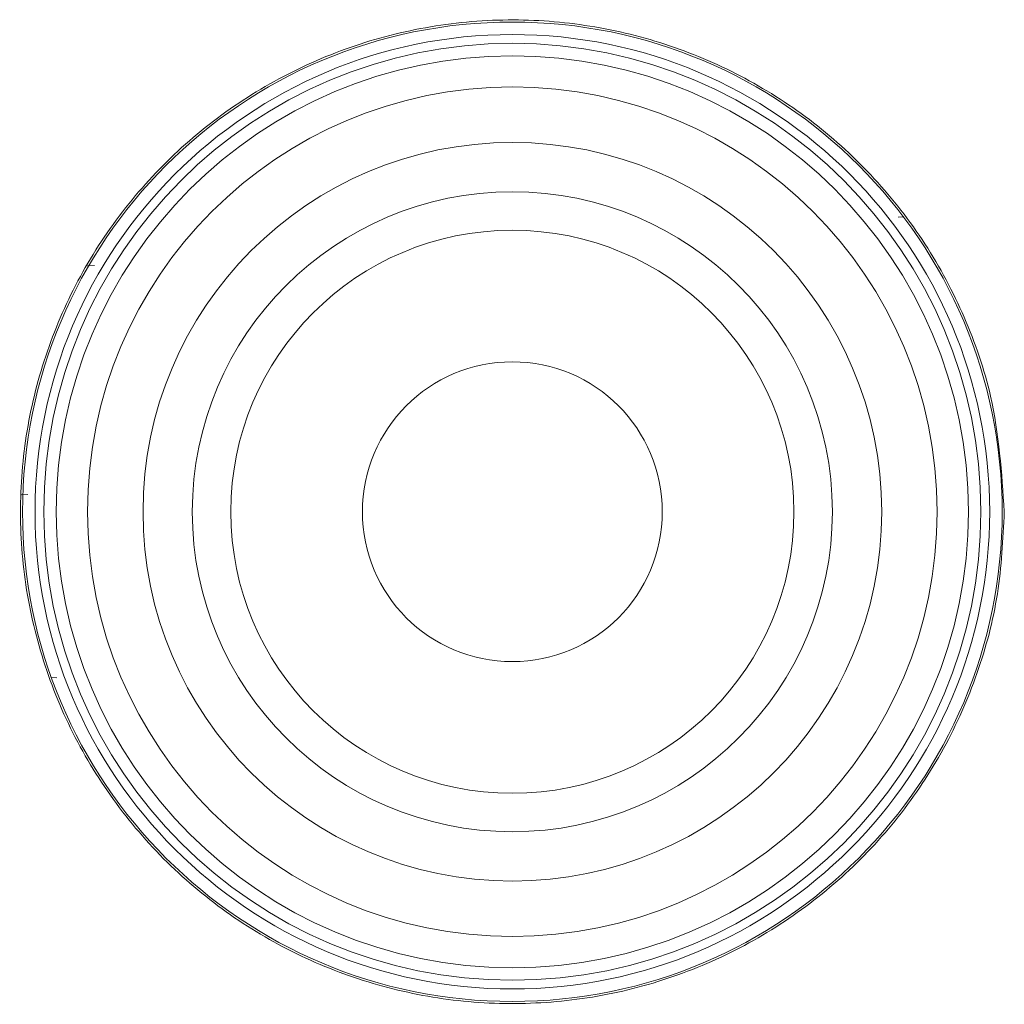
# Model space of a CAD drawing. Header units: inches. Extents: x 1.3 to 19.7, y 2.7 to 15.7.
# Tile 22 of 27: x 18.259 to 18.653, y 9.455 to 9.849. Entities that reach past the tile are written whole.
import ezdxf

# ---------------------------------------------------------------- set-up
doc = ezdxf.new("R2010")
doc.units = ezdxf.units.IN
doc.header["$MEASUREMENT"] = 0

msp = doc.modelspace()

# ---------------------------------------------------------------- linework, layer by layer
at = {"color": 7, "linetype": 'Continuous', "lineweight": 15}
for p, q in [((18.61303, 9.76979), (18.61078, 9.76965)), ((18.28917, 9.7503), (18.28633, 9.75012)), ((18.25992, 9.65841), (18.26249, 9.65858)), ((18.27174, 9.58538), (18.27407, 9.58524))]:
    msp.add_line(p, q, dxfattribs=at)
for radius in [0.196, 0.191, 0.1875, 0.1825, 0.17, 0.14779, 0.12806, 0.11267, 0.06]:
    msp.add_circle((18.45639, 9.6517), radius, dxfattribs=at)
msp.add_open_spline([(18.65324, 9.6517), (18.6527, 9.64071), (18.65161, 9.61873), (18.64313, 9.58669), (18.62974, 9.55654), (18.61148, 9.52895), (18.58878, 9.50481), (18.56229, 9.48463), (18.53266, 9.46924), (18.50089, 9.45896), (18.46789, 9.45429), (18.43476, 9.45509), (18.40236, 9.4615), (18.37151, 9.47306), (18.34306, 9.48967), (18.31758, 9.5108), (18.29599, 9.53604), (18.27878, 9.56463), (18.26671, 9.59578), (18.25996, 9.62843), (18.25891, 9.66165), (18.26327, 9.6944), (18.2731, 9.72585), (18.2879, 9.75529), (18.30752, 9.78184), (18.33134, 9.80495), (18.35886, 9.82373), (18.38918, 9.83774), (18.42145, 9.84634), (18.45455, 9.84949), (18.48758, 9.84695), (18.51961, 9.83911), (18.54981, 9.82597), (18.57753, 9.80805), (18.60187, 9.78563), (18.62235, 9.75936), (18.63795, 9.7299), (18.65041, 9.69398), (18.6522, 9.66726), (18.65324, 9.6517)], degree=3, knots=[0, 0, 0, 0, 0.026621, 0.053242, 0.079852, 0.106464, 0.133284, 0.160104, 0.187067, 0.214028, 0.240766, 0.267504, 0.294004, 0.320505, 0.347117, 0.373729, 0.400631, 0.427532, 0.454457, 0.481382, 0.508017, 0.534654, 0.561141, 0.58763, 0.614338, 0.641047, 0.668003, 0.694958, 0.721804, 0.748649, 0.775203, 0.801758, 0.828289, 0.854822, 0.88163, 0.908438, 0.935403, 0.962367, 1, 1, 1, 1], dxfattribs=at)

doc.saveas('drawing.dxf')
